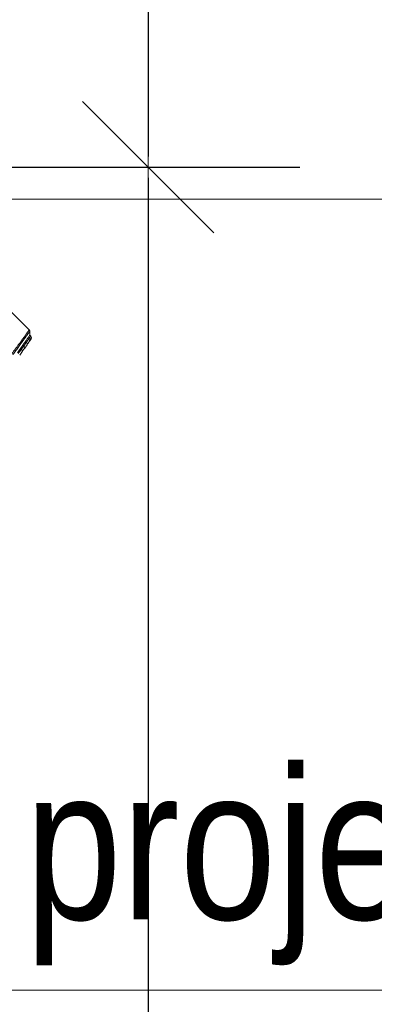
# Model space of a CAD drawing. Header units: millimetres. Extents: x 4946 to 18537, y -10559 to 785.
# Tile 14 of 74: x 6186 to 6214, y -764 to -686. Entities that reach past the tile are written whole.
import ezdxf

# ---------------------------------------------------------------- set-up
doc = ezdxf.new("R2010")
doc.units = ezdxf.units.MM
doc.layers.add('mm_went_opis', color=7, linetype='Continuous', lineweight=15)
doc.layers.add('PG_WYMIARY', color=1, linetype='Continuous', lineweight=18)
doc.styles.add('BIKWYM', font='BIKROMSW.SHX', dxfattribs={"width": 0.8})
doc.styles.get("Standard").update_dxf_attribs({"font": 'arial.ttf'})
doc.dimstyles.new('BA_KR_50', dxfattribs={"dimscale": 0.5, "dimtxt": 25, "dimasz": 1.666667, "dimexe": 24, "dimexo": 0, "dimgap": 0, "dimtad": 0, "dimdec": 1, "dimrnd": 0.5, "dimzin": 9, "dimdsep": 46, "dimtxsty": 'BIKWYM', "dimblk": 'WYM-KR', "dimcen": 0, "dimdle": 20, "dimclrd": 256, "dimclre": 256, "dimclrt": 7, "dimadec": 0, "dimazin": 0, "dimtfac": 0.033333, "dimtdec": 1, "dimtmove": 0, "dimatfit": 3, "dimldrblk": 'WYM-KR', "dimfxl": 40, "dimfxlon": 1, "dimtvp": 0.8, "dimtolj": 1, "dimarcsym": 0})

# ---------------------------------------------------------------- blocks, each defined once
blk = doc.blocks.new('W_Gorny')
at = {"color": 7, "linetype": 'Continuous', "lineweight": 13}
for p, q in [((111.301, 196.307), (111.301, 200.624)), ((111.601, 195.924), (111.36, 196.166)), ((111.601, 195.791), (111.601, 195.924)), ((111.782, 195.892), (111.782, 195.762)), ((111.782, 195.762), (111.932, 195.737)), ((111.932, 195.737), (111.932, 195.865)), ((112.315, 195.797), (112.315, 195.675)), ((112.315, 195.675), (112.723, 195.609)), ((112.795, 195.412), (112.42, 195.478)), ((112.723, 195.609), (112.723, 195.725)), ((112.723, 195.609), (113.116, 195.546)), ((113.116, 195.656), (113.116, 195.546)), ((113.585, 195.276), (113.156, 195.349))]:
    blk.add_line(p, q, dxfattribs=at)
at = {"color": 7, "linetype": 'Continuous', "lineweight": 13, "flags": 128}
for points in [[(112.795, 195.412), (112.76, 195.432), (112.734, 195.476), (112.721, 195.538), (112.723, 195.609)], [(113.156, 195.349), (113.132, 195.368), (113.116, 195.411), (113.111, 195.474), (113.116, 195.546)]]:
    blk.add_lwpolyline(points, dxfattribs=at)
at = {"color": 7, "linetype": 'Continuous', "lineweight": 13}
for centre, radius, start, end in [((111.801, 195.791), 0.2, 180, 259.77952), ((111.971, 195.75), 0.19, 176.56708, 257.92522), ((112.113, 195.717), 0.182, 173.74401, 256.03082), ((112.48, 195.637), 0.17, 166.98121, 249.49454)]:
    blk.add_arc(centre, radius, start, end, dxfattribs=at)
for points, knots in [([(111.301, 196.307), (111.301, 196.307), (111.301, 196.307), (111.355, 196.297), (111.471, 196.276), (111.672, 196.242), (111.917, 196.201), (112.206, 196.154), (112.534, 196.103), (112.971, 196.037), (113.464, 195.965), (113.822, 195.914), (114.001, 195.889)], [0, 0, 0, 0, 0.000001, 0.096623, 0.193262, 0.312002, 0.430754, 0.502751, 0.620722, 0.738672, 0.869357, 1, 1, 1, 1]), ([(111.36, 196.166), (111.355, 196.171), (111.335, 196.193), (111.308, 196.24), (111.304, 196.285), (111.301, 196.307)], [0, 0, 0, 0, 0.141092, 0.570547, 1, 1, 1, 1]), ([(114.001, 195.747), (113.962, 195.753), (113.764, 195.785), (113.41, 195.843), (112.959, 195.918), (112.543, 195.987), (112.221, 196.039), (111.939, 196.085), (111.702, 196.121), (111.512, 196.149), (111.404, 196.164), (111.36, 196.166), (111.36, 196.166), (111.36, 196.166)], [0, 0, 0, 0, 0.028999, 0.147117, 0.265258, 0.383331, 0.501422, 0.573421, 0.691821, 0.810211, 0.90511, 0.999999, 1, 1, 1, 1]), ([(111.601, 195.924), (111.611, 195.923), (111.629, 195.919), (111.735, 195.9), (111.782, 195.892)], [0, 0, 0, 0, 0.560607, 1, 1, 1, 1]), ([(111.601, 195.791), (111.601, 195.791), (111.601, 195.791), (111.62, 195.788), (111.689, 195.777), (111.757, 195.766), (111.782, 195.762)], [0, 0, 0, 0, 0.000006, 0.384237, 0.777683, 1, 1, 1, 1]), ([(111.931, 195.565), (111.904, 195.57), (111.88, 195.574), (111.838, 195.582), (111.821, 195.585), (111.78, 195.592), (111.766, 195.595), (111.766, 195.595)], [0, 0, 0, 0, 0.25, 0.25, 0.5, 0.5, 1, 1, 1, 1]), ([(111.932, 195.865), (111.957, 195.86), (112.068, 195.84), (112.2, 195.817), (112.313, 195.797), (112.315, 195.797)], [0.3353324, 0.3353324, 0.3353324, 0.3353324, 0.375, 0.5, 0.5014146, 0.5014146, 0.5014146, 0.5014146]), ([(112.42, 195.478), (112.355, 195.489), (112.223, 195.513), (112.121, 195.531), (112.069, 195.54)], [0, 0, 0, 0, 0.495637, 1, 1, 1, 1]), ([(112.723, 195.725), (112.794, 195.712), (112.921, 195.69), (113.056, 195.667), (113.116, 195.656)], [0, 0, 0, 0, 0.559636, 1, 1, 1, 1])]:
    blk.add_open_spline(points, degree=3, knots=knots, dxfattribs=at)
for points in [[(111.301, 196.307), (111.301, 196.307), (111.301, 196.307), (111.301, 196.307)], [(111.36, 196.166), (111.36, 196.166), (111.36, 196.166), (111.36, 196.166)], [(111.782, 195.892), (111.825, 195.884), (111.875, 195.875), (111.932, 195.865)], [(112.069, 195.54), (112.017, 195.55), (111.971, 195.558), (111.931, 195.565)], [(111.932, 195.737), (112.038, 195.72), (112.166, 195.699), (112.315, 195.675)], [(112.723, 195.725), (112.575, 195.751), (112.439, 195.775), (112.315, 195.797)], [(113.156, 195.349), (113.03, 195.371), (112.91, 195.392), (112.795, 195.412)], [(113.584, 195.576), (113.425, 195.603), (113.269, 195.63), (113.116, 195.656)], [(113.116, 195.546), (113.268, 195.522), (113.424, 195.498), (113.584, 195.473)]]:
    blk.add_open_spline(points, degree=3, dxfattribs=at)
blk = doc.blocks.new('WYM-KR')
at = {"color": 7, "linetype": 'ByBlock'}
blk.add_line((6.24, 6.24), (-6.24, -6.24), dxfattribs=at)
at = {"linetype": 'ByBlock'}
blk.add_line((11.52, 0), (-11.52, 0), dxfattribs=at)
blk = doc.blocks.new('*D302')
at = {"layer": 'Defpoints', "color": 0, "transparency": 16777216}
for p in [(6121.048, -697.305), (6532.048, -697.305), (6532.048, -784.376)]:
    blk.add_point(p, dxfattribs=at)
at = {"layer": 'PG_WYMIARY', "lineweight": -2, "transparency": 16777216}
for p, q in [((6121.048, -764.376), (6121.048, -796.376)), ((6532.048, -764.376), (6532.048, -796.376)), ((6121.881, -784.376), (6531.214, -784.376))]:
    blk.add_line(p, q, dxfattribs=at)
at = {"layer": 'PG_WYMIARY', "lineweight": -2, "transparency": 16777216, "xscale": 0.8333333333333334, "yscale": 0.8333333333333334, "zscale": 0.8333333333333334, "rotation": 180}
blk.add_blockref('WYM-KR', (6121.048, -784.376), dxfattribs=at)
at = {"layer": 'PG_WYMIARY', "lineweight": -2, "transparency": 16777216, "xscale": 0.8333333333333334, "yscale": 0.8333333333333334, "zscale": 0.8333333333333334}
blk.add_blockref('WYM-KR', (6532.048, -784.376), dxfattribs=at)
at = {"layer": 'PG_WYMIARY', "color": 7, "transparency": 16777216, "insert": (6326.548, -774.376), "char_height": 12.5, "attachment_point": 5, "style": 'BIKWYM'}
blk.add_mtext('\\A1;411', dxfattribs=at)
blk = doc.blocks.new('*D343')
at = {"layer": 'Defpoints', "color": 0, "transparency": 16777216}
for p in [(6113.29, -657.305), (6113.29, -697.305), (6196.192, -697.305)]:
    blk.add_point(p, dxfattribs=at)
at = {"layer": 'PG_WYMIARY', "lineweight": -2, "transparency": 16777216}
for p, q in [((6176.192, -657.305), (6208.192, -657.305)), ((6196.192, -658.138), (6196.192, -696.472)), ((6176.192, -697.305), (6208.192, -697.305))]:
    blk.add_line(p, q, dxfattribs=at)
at = {"layer": 'PG_WYMIARY', "lineweight": -2, "transparency": 16777216, "xscale": 0.8333333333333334, "yscale": 0.8333333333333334, "zscale": 0.8333333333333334}
for p, rotation in [((6196.192, -657.305), 90), ((6196.192, -697.305), 270)]:
    blk.add_blockref('WYM-KR', p, dxfattribs=dict(at, rotation=rotation))
at = {"layer": 'PG_WYMIARY', "color": 7, "transparency": 16777216, "insert": (6186.192, -677.305), "char_height": 12.5, "attachment_point": 5, "rotation": 90, "style": 'BIKWYM'}
blk.add_mtext('\\A1;40', dxfattribs=at)
blk = doc.blocks.new('*D344')
at = {"layer": 'Defpoints', "color": 0, "transparency": 16777216}
for p in [(6113.29, -697.305), (6076.79, -862.305), (6196.192, -862.305)]:
    blk.add_point(p, dxfattribs=at)
at = {"layer": 'PG_WYMIARY', "lineweight": -2, "transparency": 16777216}
for p, q in [((6176.192, -697.305), (6208.192, -697.305)), ((6196.192, -698.138), (6196.192, -861.472)), ((6176.192, -862.305), (6208.192, -862.305))]:
    blk.add_line(p, q, dxfattribs=at)
at = {"layer": 'PG_WYMIARY', "lineweight": -2, "transparency": 16777216, "xscale": 0.8333333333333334, "yscale": 0.8333333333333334, "zscale": 0.8333333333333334}
for p, rotation in [((6196.192, -697.305), 90), ((6196.192, -862.305), 270)]:
    blk.add_blockref('WYM-KR', p, dxfattribs=dict(at, rotation=rotation))
at = {"layer": 'PG_WYMIARY', "color": 7, "transparency": 16777216, "insert": (6186.192, -813.144), "char_height": 12.5, "attachment_point": 5, "rotation": 90, "style": 'BIKWYM'}
blk.add_mtext('\\A1;165', dxfattribs=at)

msp = doc.modelspace()

# ---------------------------------------------------------------- linework, layer by layer
at = {"layer": 'Defpoints', "color": 6, "lineweight": 18}
for points in [[(4946.25, 785.157), (7046.25, 785.157), (7046.25, -699.843), (4946.25, -699.843)], [(4946.25, -699.843), (7046.25, -699.843), (7046.25, -2184.843), (4946.25, -2184.843)]]:
    msp.add_lwpolyline(points, close=True, dxfattribs=at)
at = {"layer": 'mm_went_opis'}
msp.add_line((6452.028, -762.421), (6184.39, -762.421), dxfattribs=at)

# ---------------------------------------------------------------- block references
at = {"color": 18, "lineweight": 13, "true_color": 0x000000, "xscale": -0.8500000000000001, "yscale": 0.8500000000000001, "zscale": 0.8500000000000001, "rotation": 44.99999999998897}
msp.add_blockref('W_Gorny', (6371.676, -761.27), dxfattribs=at)

# ---------------------------------------------------------------- texts
at = {"layer": 'mm_went_opis', "insert": (6322.468, -744.819), "char_height": 12, "width": 278.41317, "attachment_point": 2}
msp.add_mtext('{\\fArial Narrow|b0|i0|c238|p34;projektowane okłucia ścian i słupów z blachy ryflowanej gr. 2mm do wys. 2,10m}', dxfattribs=at)

# ---------------------------------------------------------------- dimensions: what is measured, and where the dimension line sits
at = {"layer": 'PG_WYMIARY'}
dim = msp.add_linear_dim(base=(6196.192, -697.305), p1=(6113.29, -657.305), p2=(6113.29, -697.305), angle=90, dimstyle='BA_KR_50', override={"dimdec": 0, "dimrnd": 0, "dimtmove": 1}, dxfattribs=at)
dim.commit()
dim.dimension.update_dxf_attribs({"geometry": '*D343', "text_midpoint": (6186.192, -677.305)})
dim = msp.add_linear_dim(base=(6196.192, -862.305), p1=(6113.29, -697.305), p2=(6076.79, -862.305), angle=90, dimstyle='BA_KR_50', override={"dimdec": 0, "dimrnd": 0, "dimtmove": 1}, dxfattribs=at)
dim.commit()
dim.dimension.update_dxf_attribs({"geometry": '*D344', "text_midpoint": (6196.192, -813.144), "dimtype": 160})
dim = msp.add_linear_dim(base=(6532.048, -784.376), p1=(6121.048, -697.305), p2=(6532.048, -697.305), dimstyle='BA_KR_50', override={"dimdec": 0, "dimrnd": 0, "dimtmove": 1}, dxfattribs=at)
dim.commit()
dim.dimension.update_dxf_attribs({"geometry": '*D302', "text_midpoint": (6326.548, -774.376)})

doc.saveas('drawing.dxf')
